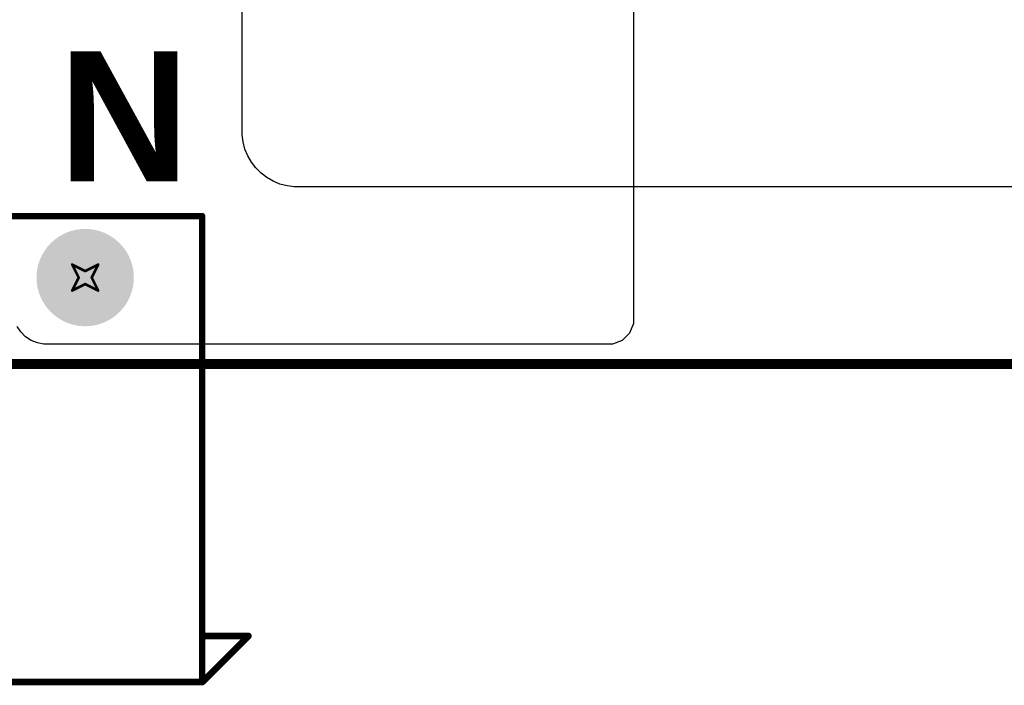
# Model space of a CAD drawing. Header units: inches. Extents: x 0 to 11.2, y -0.2 to 5.5.
# Tile 19 of 57: x 2.34 to 3.097, y -0.237 to 0.275. Entities that reach past the tile are written whole.
import ezdxf

# ---------------------------------------------------------------- set-up
doc = ezdxf.new("R2010")
doc.units = ezdxf.units.IN
doc.header["$MEASUREMENT"] = 0
for name, color, linetype in [('Board Outline', 216, 'Continuous'), ('Bottom Layer', 5, 'Continuous'), ('Bottom Solder', 6, 'Continuous'), ('Drill Drawing', 1, 'Continuous'), ('Multi-Layer', 9, 'Continuous'), ('Pad Holes', 156, 'Continuous'), ('Top Layer', 1, 'Continuous'), ('Top Overlay', 2, 'Continuous'), ('Top Solder', 216, 'Continuous')]:
    doc.layers.add(name, color=color, linetype=linetype)
doc.styles.add('Arial_Bold', font='txt', dxfattribs={"height": 0.2})

# ---------------------------------------------------------------- blocks, each defined once
blk = doc.blocks.new('KF2EDGRG_3_81_4P_1')
at = {"layer": 'Bottom Layer'}
h = blk.add_hatch(color=5, dxfattribs=at)
edge = h.paths.add_edge_path()
edge.add_arc((-0.225, 0), 0.03543, 0, 360)
h = blk.add_hatch(color=5, dxfattribs=at)
edge = h.paths.add_edge_path()
edge.add_arc((-0.075, 0), 0.03543, 0, 360)
h = blk.add_hatch(color=5, dxfattribs=at)
edge = h.paths.add_edge_path()
edge.add_arc((0.075, 0), 0.03543, 0, 360)
h = blk.add_hatch(color=5, dxfattribs=at)
edge = h.paths.add_edge_path()
edge.add_arc((0.225, 0), 0.03543, 0, 360)
at = {"layer": 'Bottom Solder'}
h = blk.add_hatch(color=6, dxfattribs=at)
edge = h.paths.add_edge_path()
edge.add_arc((-0.225, 0), 0.03743, 0, 360)
h = blk.add_hatch(color=6, dxfattribs=at)
edge = h.paths.add_edge_path()
edge.add_arc((-0.075, 0), 0.03743, 0, 360)
h = blk.add_hatch(color=6, dxfattribs=at)
edge = h.paths.add_edge_path()
edge.add_arc((0.075, 0), 0.03743, 0, 360)
h = blk.add_hatch(color=6, dxfattribs=at)
edge = h.paths.add_edge_path()
edge.add_arc((0.225, 0), 0.03743, 0, 360)
at = {"layer": 'Multi-Layer'}
h = blk.add_hatch(color=9, dxfattribs=at)
edge = h.paths.add_edge_path()
edge.add_arc((-0.225, 0), 0.03543, 0, 360)
h = blk.add_hatch(color=9, dxfattribs=at)
edge = h.paths.add_edge_path()
edge.add_arc((-0.075, 0), 0.03543, 0, 360)
h = blk.add_hatch(color=9, dxfattribs=at)
edge = h.paths.add_edge_path()
edge.add_arc((0.075, 0), 0.03543, 0, 360)
h = blk.add_hatch(color=9, dxfattribs=at)
edge = h.paths.add_edge_path()
edge.add_arc((0.225, 0), 0.03543, 0, 360)
at = {"layer": 'Pad Holes'}
h = blk.add_hatch(color=7, dxfattribs=at)
edge = h.paths.add_edge_path()
edge.add_arc((-0.225, 0), 0.02362, 0, 360)
h = blk.add_hatch(color=7, dxfattribs=at)
edge = h.paths.add_edge_path()
edge.add_arc((-0.075, 0), 0.02362, 0, 360)
h = blk.add_hatch(color=7, dxfattribs=at)
edge = h.paths.add_edge_path()
edge.add_arc((0.075, 0), 0.02362, 0, 360)
h = blk.add_hatch(color=7, dxfattribs=at)
edge = h.paths.add_edge_path()
edge.add_arc((0.225, 0), 0.02362, 0, 360)
at = {"layer": 'Top Layer'}
h = blk.add_hatch(color=1, dxfattribs=at)
edge = h.paths.add_edge_path()
edge.add_arc((-0.225, 0), 0.03543, 0, 360)
h = blk.add_hatch(color=1, dxfattribs=at)
edge = h.paths.add_edge_path()
edge.add_arc((-0.075, 0), 0.03543, 0, 360)
h = blk.add_hatch(color=1, dxfattribs=at)
edge = h.paths.add_edge_path()
edge.add_arc((0.075, 0), 0.03543, 0, 360)
h = blk.add_hatch(color=1, dxfattribs=at)
edge = h.paths.add_edge_path()
edge.add_arc((0.225, 0), 0.03543, 0, 360)
at = {"layer": 'Top Solder'}
h = blk.add_hatch(color=216, dxfattribs=at)
edge = h.paths.add_edge_path()
edge.add_arc((-0.225, 0), 0.03743, 0, 360)
h = blk.add_hatch(color=216, dxfattribs=at)
edge = h.paths.add_edge_path()
edge.add_arc((-0.075, 0), 0.03743, 0, 360)
h = blk.add_hatch(color=216, dxfattribs=at)
edge = h.paths.add_edge_path()
edge.add_arc((0.075, 0), 0.03743, 0, 360)
h = blk.add_hatch(color=216, dxfattribs=at)
edge = h.paths.add_edge_path()
edge.add_arc((0.225, 0), 0.03743, 0, 360)
at = {"layer": 'Top Overlay', "const_width": 0.005}
for points in [[(-0.3152, 0.0472), (0.315, 0.0472)], [(-0.3152, -0.311), (-0.3152, 0.0472)], [(0.315, -0.311), (0.315, 0.0472)], [(-0.35059, -0.27559), (-0.31516, -0.27559)], [(-0.35059, -0.27559), (-0.31516, -0.31102)], [(0.31516, -0.27559), (0.35059, -0.27559)], [(0.31516, -0.31102), (0.35059, -0.27559)], [(-0.3152, -0.311), (0.315, -0.311)]]:
    blk.add_lwpolyline(points, dxfattribs=at)
at = {"layer": 'Top Overlay', "const_width": 0.0025}
for points in [[(-0.31645, 0.0472, 1), (-0.31395, 0.0472, 1)], [(-0.31645, 0.0472, 1), (-0.31395, 0.0472, 1)], [(0.31375, 0.0472, 1), (0.31625, 0.0472, 1)], [(0.31375, 0.0472, 1), (0.31625, 0.0472, 1)], [(-0.35184, -0.27559, 1), (-0.34934, -0.27559, 1)], [(-0.35184, -0.27559, 1), (-0.34934, -0.27559, 1)], [(-0.31641, -0.27559, 1), (-0.31391, -0.27559, 1)], [(0.31391, -0.27559, 1), (0.31641, -0.27559, 1)], [(0.34934, -0.27559, 1), (0.35184, -0.27559, 1)], [(0.34934, -0.27559, 1), (0.35184, -0.27559, 1)], [(-0.31645, -0.311, 1), (-0.31395, -0.311, 1)], [(-0.31645, -0.311, 1), (-0.31395, -0.311, 1)], [(-0.31641, -0.31102, 1), (-0.31391, -0.31102, 1)], [(0.31375, -0.311, 1), (0.31625, -0.311, 1)], [(0.31375, -0.311, 1), (0.31625, -0.311, 1)], [(0.31391, -0.31102, 1), (0.31641, -0.31102, 1)]]:
    blk.add_lwpolyline(points, format="xyb", close=True, dxfattribs=at)

msp = doc.modelspace()

# ---------------------------------------------------------------- linework, layer by layer
at = {"layer": 'Board Outline'}
for points, const_width in [([(0.00984, 0.00984), (4.32087, 0.00984)], 0.0075), ([(0.0102, 0.0102), (4.32051, 0.0102)], 0.005)]:
    msp.add_lwpolyline(points, dxfattribs=dict(at, const_width=const_width))
at = {"layer": 'Bottom Layer'}
for p, q in [((2.812, 0.30564), (2.812, 0.045)), ((2.34086, 0.03452), (2.33799, 0.03882)), ((2.812, 0.04102), (2.80896, 0.03367)), ((2.812, 0.045), (2.812, 0.04102)), ((2.34452, 0.03086), (2.34086, 0.03452)), ((2.34882, 0.02799), (2.34452, 0.03086)), ((2.80896, 0.03367), (2.80333, 0.02804)), ((2.3536, 0.02601), (2.34882, 0.02799)), ((2.35867, 0.025), (2.3536, 0.02601)), ((2.36126, 0.025), (2.35867, 0.025)), ((2.79598, 0.025), (2.36126, 0.025)), ((2.80333, 0.02804), (2.79598, 0.025))]:
    msp.add_line(p, q, dxfattribs=at)
at = {"layer": 'Drill Drawing', "const_width": 0.002}
for points in [[(2.38035, 0.08632), (2.39035, 0.08132)], [(2.38035, 0.08632), (2.38535, 0.07632)], [(2.39035, 0.08132), (2.40035, 0.08632)], [(2.39535, 0.07632), (2.40035, 0.08632)], [(2.38035, 0.06632), (2.38535, 0.07632)], [(2.39535, 0.07632), (2.40035, 0.06632)], [(2.38035, 0.06632), (2.39035, 0.07132)], [(2.39035, 0.07132), (2.40035, 0.06632)]]:
    msp.add_lwpolyline(points, dxfattribs=at)
at = {"layer": 'Drill Drawing', "const_width": 0.001}
for points in [[(2.37985, 0.08632, 1), (2.38085, 0.08632, 1)], [(2.37985, 0.08632, 1), (2.38085, 0.08632, 1)], [(2.39985, 0.08632, 1), (2.40085, 0.08632, 1)], [(2.39985, 0.08632, 1), (2.40085, 0.08632, 1)], [(2.38485, 0.07632, 1), (2.38585, 0.07632, 1)], [(2.38485, 0.07632, 1), (2.38585, 0.07632, 1)], [(2.38985, 0.08132, 1), (2.39085, 0.08132, 1)], [(2.38985, 0.08132, 1), (2.39085, 0.08132, 1)], [(2.39485, 0.07632, 1), (2.39585, 0.07632, 1)], [(2.39485, 0.07632, 1), (2.39585, 0.07632, 1)], [(2.38985, 0.07132, 1), (2.39085, 0.07132, 1)], [(2.38985, 0.07132, 1), (2.39085, 0.07132, 1)], [(2.37985, 0.06632, 1), (2.38085, 0.06632, 1)], [(2.37985, 0.06632, 1), (2.38085, 0.06632, 1)], [(2.39985, 0.06632, 1), (2.40085, 0.06632, 1)], [(2.39985, 0.06632, 1), (2.40085, 0.06632, 1)]]:
    msp.add_lwpolyline(points, format="xyb", close=True, dxfattribs=at)
at = {"layer": 'Top Layer'}
for p, q in [((2.511, 0.189), (2.511, 0.48169)), ((2.511, 0.18618), (2.511, 0.189)), ((2.51174, 0.18059), (2.511, 0.18618)), ((2.51319, 0.17515), (2.51174, 0.18059)), ((2.51535, 0.16994), (2.51319, 0.17515)), ((2.51817, 0.16506), (2.51535, 0.16994)), ((2.5216, 0.16059), (2.51817, 0.16506)), ((2.52559, 0.1566), (2.5216, 0.16059)), ((2.53006, 0.15317), (2.52559, 0.1566)), ((2.53494, 0.15035), (2.53006, 0.15317)), ((2.54015, 0.14819), (2.53494, 0.15035)), ((2.54559, 0.14674), (2.54015, 0.14819)), ((2.55118, 0.146), (2.54559, 0.14674)), ((3.84995, 0.146), (2.55118, 0.146))]:
    msp.add_line(p, q, dxfattribs=at)

# ---------------------------------------------------------------- block references
msp.add_blockref('KF2EDGRG_3_81_4P_1', (2.16535, 0.07632))

# ---------------------------------------------------------------- texts
at = {"layer": 'Top Overlay', "style": 'Arial_Bold'}
msp.add_text('N', height=0.1, rotation=360, dxfattribs=at).set_placement((2.3698, 0.15031))

doc.saveas('drawing.dxf')
